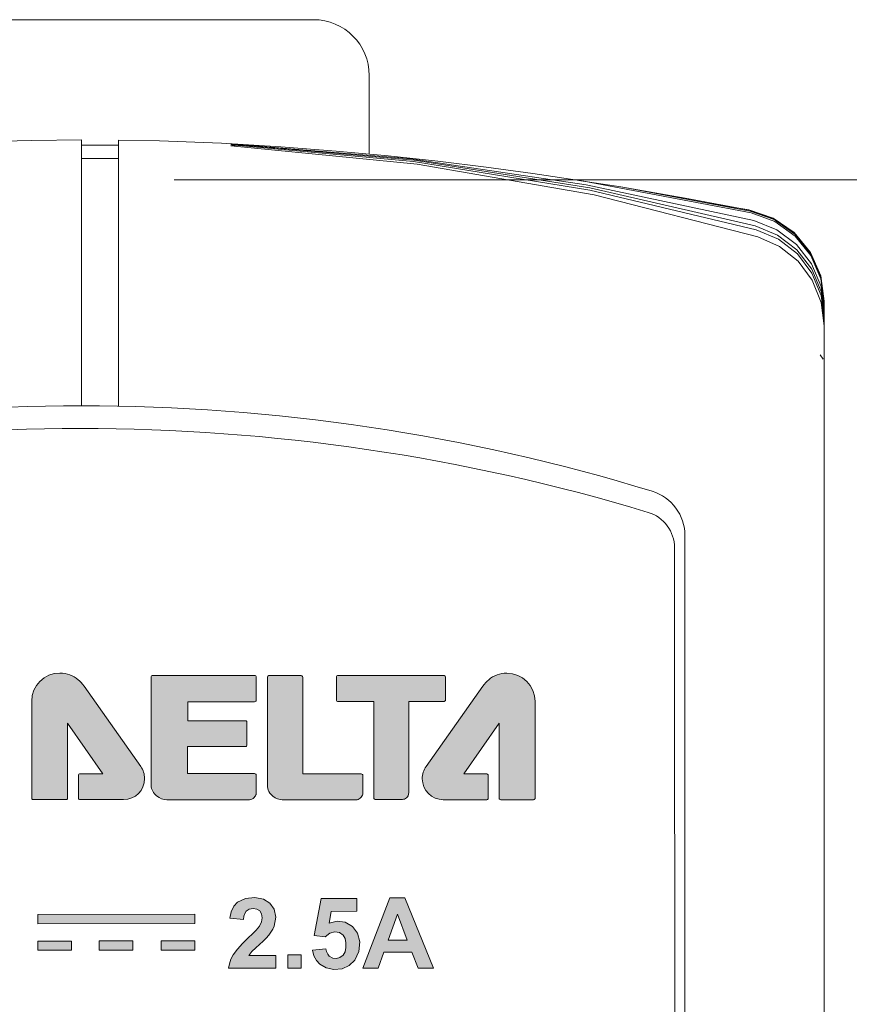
# Model space of a CAD drawing. Header units: millimetres. Extents: x 0 to 420, y 0 to 297.
# Tile 22 of 23: x 311 to 329, y 191 to 212. Entities that reach past the tile are written whole.
import ezdxf

# ---------------------------------------------------------------- set-up
doc = ezdxf.new("R2010")
doc.units = ezdxf.units.MM
doc.layers.get('0').update_dxf_attribs({"linetype": 'CONTINUOUS', "lineweight": 13})
doc.layers.get('Defpoints').update_dxf_attribs({"linetype": 'CONTINUOUS', "lineweight": 13})
doc.layers.add('Dimension', color=2, linetype='CONTINUOUS', lineweight=9)
doc.styles.get("Standard").update_dxf_attribs({"font": 'romans.shx'})
doc.dimstyles.new('yutana', dxfattribs={"dimtxt": 3.5, "dimasz": 3, "dimexe": 1, "dimexo": 0.6, "dimgap": 1.5, "dimtad": 1, "dimdec": 1, "dimzin": 0, "dimdsep": 46, "dimtxsty": 'Standard', "dimcen": 0, "dimadec": 0, "dimazin": 0, "dimtp": 0.01, "dimtm": 0.01, "dimtfac": 1, "dimtdec": 1, "dimtmove": 0, "dimatfit": 3, "dimfxl": 1, "dimtolj": 1, "dimtzin": 0, "dimlwd": 0, "dimlwe": 0, "dimarcsym": 0})

# ---------------------------------------------------------------- blocks, each defined once
blk = doc.blocks.new('*D8')
at = {"layer": 'Defpoints', "color": 0, "ltscale": 5}
for p in [(313.312, 208.806), (348.512, 208.806), (313.312, 88.194)]:
    blk.add_point(p, dxfattribs=at)
at = {"layer": 'Dimension', "color": 0, "lineweight": 0, "ltscale": 5}
for p, q in [((314.512, 208.806), (350.512, 208.806)), ((348.512, 94.194), (348.512, 202.806)), ((314.512, 88.194), (350.512, 88.194))]:
    blk.add_line(p, q, dxfattribs=at)
at = {"layer": 'Dimension', "color": 0, "ltscale": 5}
for points in [[(347.512, 202.806), (349.512, 202.806), (348.512, 208.806)], [(347.512, 94.194), (349.512, 94.194), (348.512, 88.194)]]:
    blk.add_solid(points, dxfattribs=at)
at = {"layer": 'Dimension', "color": 0, "ltscale": 5, "insert": (343.012, 148.5), "char_height": 5, "attachment_point": 5, "rotation": 90}
blk.add_mtext('\\A1;120.6', dxfattribs=at)

msp = doc.modelspace()

# ---------------------------------------------------------------- hatches: boundary and pattern name
h = msp.add_hatch(color=256)
edge = h.paths.add_edge_path()
edge.add_line((312.568, 197.904), (313.79, 196.174))
edge.add_spline(control_points=[(313.79, 196.174), (313.842, 196.1), (313.872, 196.01), (313.872, 195.914), (313.872, 195.664), (313.67, 195.462), (313.42, 195.462)], knot_values=[23, 23, 23, 23, 24, 24, 24, 25, 25, 25, 25], degree=3, periodic=0)
edge.add_spline(control_points=[(313.42, 195.462), (313.42, 195.462), (312.481, 195.462), (312.481, 195.462)], knot_values=[22, 22, 22, 22, 23, 23, 23, 23], degree=3, periodic=0)
edge.add_spline(control_points=[(312.481, 195.462), (312.472, 195.462), (312.464, 195.465), (312.458, 195.471)], knot_values=[21, 21, 21, 21, 22, 22, 22, 22], degree=3, periodic=0)
edge.add_spline(control_points=[(312.458, 195.471), (312.452, 195.477), (312.448, 195.485), (312.448, 195.494)], knot_values=[20, 20, 20, 20, 21, 21, 21, 21], degree=3, periodic=0)
edge.add_spline(control_points=[(312.448, 195.494), (312.448, 195.494), (312.448, 195.984), (312.448, 195.984)], knot_values=[19, 19, 19, 19, 20, 20, 20, 20], degree=3, periodic=0)
edge.add_spline(control_points=[(312.448, 195.984), (312.448, 195.992), (312.452, 196.001), (312.458, 196.007)], knot_values=[18, 18, 18, 18, 19, 19, 19, 19], degree=3, periodic=0)
edge.add_spline(control_points=[(312.458, 196.007), (312.464, 196.013), (312.472, 196.016), (312.481, 196.016)], knot_values=[17, 17, 17, 17, 18, 18, 18, 18], degree=3, periodic=0)
edge.add_spline(control_points=[(312.481, 196.016), (312.481, 196.016), (312.975, 196.016), (312.975, 196.016)], knot_values=[16, 16, 16, 16, 17, 17, 17, 17], degree=3, periodic=0)
edge.add_spline(control_points=[(312.975, 196.016), (312.975, 196.016), (312.214, 197.111), (312.214, 197.111)], knot_values=[15, 15, 15, 15, 16, 16, 16, 16], degree=3, periodic=0)
edge.add_spline(control_points=[(312.214, 197.111), (312.214, 197.111), (312.214, 195.494), (312.214, 195.494)], knot_values=[14, 14, 14, 14, 15, 15, 15, 15], degree=3, periodic=0)
edge.add_spline(control_points=[(312.214, 195.494), (312.214, 195.485), (312.211, 195.477), (312.205, 195.471)], knot_values=[13, 13, 13, 13, 14, 14, 14, 14], degree=3, periodic=0)
edge.add_spline(control_points=[(312.205, 195.471), (312.199, 195.465), (312.19, 195.462), (312.182, 195.462)], knot_values=[12, 12, 12, 12, 13, 13, 13, 13], degree=3, periodic=0)
edge.add_spline(control_points=[(312.182, 195.462), (312.182, 195.462), (311.473, 195.462), (311.473, 195.462)], knot_values=[11, 11, 11, 11, 12, 12, 12, 12], degree=3, periodic=0)
edge.add_spline(control_points=[(311.473, 195.462), (311.464, 195.462), (311.456, 195.465), (311.45, 195.471)], knot_values=[10, 10, 10, 10, 11, 11, 11, 11], degree=3, periodic=0)
edge.add_spline(control_points=[(311.45, 195.471), (311.444, 195.477), (311.441, 195.485), (311.441, 195.494)], knot_values=[9, 9, 9, 9, 10, 10, 10, 10], degree=3, periodic=0)
edge.add_line((311.441, 195.494), (311.44, 197.578))
edge.add_spline(control_points=[(311.44, 197.578), (311.44, 197.578), (311.441, 197.578), (311.441, 197.578)], knot_values=[6, 6, 6, 6, 7, 7, 7, 7], degree=3, periodic=0)
edge.add_spline(control_points=[(311.441, 197.578), (311.441, 197.578), (311.441, 197.578), (311.441, 197.578)], knot_values=[5, 5, 5, 5, 6, 6, 6, 6], degree=3, periodic=0)
edge.add_spline(control_points=[(311.441, 197.578), (311.441, 197.914), (311.713, 198.186), (312.049, 198.186), (312.198, 198.186), (312.335, 198.133), (312.44, 198.044)], knot_values=[3, 3, 3, 3, 4, 4, 4, 5, 5, 5, 5], degree=3, periodic=0)
edge.add_spline(control_points=[(312.44, 198.044), (312.48, 198.011), (312.53, 197.959), (312.568, 197.904)], knot_values=[2, 2, 2, 2, 3, 3, 3, 3], degree=3, periodic=0)
edge.add_spline(control_points=[(312.568, 197.904), (312.568, 197.904), (312.568, 197.904), (312.568, 197.904)], knot_values=[1, 1, 1, 1, 2, 2, 2, 2], degree=3, periodic=0)
edge = h.paths.add_edge_path()
edge.add_line((322.284, 197.576), (322.284, 195.492))
edge.add_spline(control_points=[(322.284, 195.492), (322.284, 195.484), (322.281, 195.475), (322.274, 195.469)], knot_values=[19, 19, 19, 19, 20, 20, 20, 20], degree=3, periodic=0)
edge.add_spline(control_points=[(322.274, 195.469), (322.268, 195.463), (322.26, 195.46), (322.251, 195.46)], knot_values=[18, 18, 18, 18, 19, 19, 19, 19], degree=3, periodic=0)
edge.add_spline(control_points=[(322.251, 195.46), (322.251, 195.46), (321.542, 195.46), (321.542, 195.46)], knot_values=[17, 17, 17, 17, 18, 18, 18, 18], degree=3, periodic=0)
edge.add_spline(control_points=[(321.542, 195.46), (321.534, 195.46), (321.526, 195.463), (321.52, 195.469)], knot_values=[16, 16, 16, 16, 17, 17, 17, 17], degree=3, periodic=0)
edge.add_spline(control_points=[(321.52, 195.469), (321.514, 195.475), (321.51, 195.484), (321.51, 195.492)], knot_values=[15, 15, 15, 15, 16, 16, 16, 16], degree=3, periodic=0)
edge.add_spline(control_points=[(321.51, 195.492), (321.51, 195.492), (321.51, 197.109), (321.51, 197.109)], knot_values=[14, 14, 14, 14, 15, 15, 15, 15], degree=3, periodic=0)
edge.add_spline(control_points=[(321.51, 197.109), (321.51, 197.109), (320.749, 196.014), (320.749, 196.014)], knot_values=[13, 13, 13, 13, 14, 14, 14, 14], degree=3, periodic=0)
edge.add_spline(control_points=[(320.749, 196.014), (320.749, 196.014), (321.244, 196.014), (321.244, 196.014)], knot_values=[12, 12, 12, 12, 13, 13, 13, 13], degree=3, periodic=0)
edge.add_spline(control_points=[(321.244, 196.014), (321.252, 196.014), (321.26, 196.011), (321.267, 196.005)], knot_values=[11, 11, 11, 11, 12, 12, 12, 12], degree=3, periodic=0)
edge.add_spline(control_points=[(321.267, 196.005), (321.273, 195.999), (321.276, 195.991), (321.276, 195.982)], knot_values=[10, 10, 10, 10, 11, 11, 11, 11], degree=3, periodic=0)
edge.add_spline(control_points=[(321.276, 195.982), (321.276, 195.982), (321.276, 195.492), (321.276, 195.492)], knot_values=[9, 9, 9, 9, 10, 10, 10, 10], degree=3, periodic=0)
edge.add_spline(control_points=[(321.276, 195.492), (321.276, 195.484), (321.273, 195.475), (321.267, 195.469)], knot_values=[8, 8, 8, 8, 9, 9, 9, 9], degree=3, periodic=0)
edge.add_spline(control_points=[(321.267, 195.469), (321.26, 195.463), (321.252, 195.46), (321.244, 195.46)], knot_values=[7, 7, 7, 7, 8, 8, 8, 8], degree=3, periodic=0)
edge.add_spline(control_points=[(321.244, 195.46), (321.244, 195.46), (320.305, 195.46), (320.305, 195.46)], knot_values=[6, 6, 6, 6, 7, 7, 7, 7], degree=3, periodic=0)
edge.add_spline(control_points=[(320.305, 195.46), (320.055, 195.46), (319.853, 195.662), (319.853, 195.912), (319.853, 196.009), (319.883, 196.098), (319.934, 196.172)], knot_values=[4, 4, 4, 4, 5, 5, 5, 6, 6, 6, 6], degree=3, periodic=0)
edge.add_line((319.934, 196.172), (321.157, 197.902))
edge.add_spline(control_points=[(321.157, 197.902), (321.194, 197.957), (321.244, 198.009), (321.284, 198.042)], knot_values=[1, 1, 1, 1, 2, 2, 2, 2], degree=3, periodic=0)
edge.add_spline(control_points=[(321.284, 198.042), (321.39, 198.131), (321.527, 198.184), (321.675, 198.184)], knot_values=[0, 0, 0, 0, 1, 1, 1, 1], degree=3, periodic=0)
edge.add_spline(control_points=[(321.675, 198.184), (322.011, 198.184), (322.284, 197.912), (322.284, 197.576)], knot_values=[21, 21, 21, 21, 22, 22, 22, 22], degree=3, periodic=0)
edge = h.paths.add_edge_path()
edge.add_line((316.518, 198.1), (316.518, 195.782))
edge.add_spline(control_points=[(316.518, 195.782), (316.518, 195.665), (316.569, 195.584), (316.633, 195.534)], knot_values=[11, 11, 11, 11, 12, 12, 12, 12], degree=3, periodic=0)
edge.add_spline(control_points=[(316.633, 195.534), (316.699, 195.482), (316.779, 195.46), (316.839, 195.46)], knot_values=[12, 12, 12, 12, 13, 13, 13, 13], degree=3, periodic=0)
edge.add_spline(control_points=[(316.839, 195.46), (316.839, 195.46), (318.446, 195.46), (318.446, 195.46)], knot_values=[13, 13, 13, 13, 14, 14, 14, 14], degree=3, periodic=0)
edge.add_spline(control_points=[(318.446, 195.46), (318.446, 195.46), (318.447, 195.46), (318.447, 195.46)], knot_values=[14, 14, 14, 14, 15, 15, 15, 15], degree=3, periodic=0)
edge.add_spline(control_points=[(318.447, 195.46), (318.447, 195.46), (318.448, 195.46), (318.448, 195.46)], knot_values=[15, 15, 15, 15, 16, 16, 16, 16], degree=3, periodic=0)
edge.add_spline(control_points=[(318.448, 195.46), (318.483, 195.461), (318.511, 195.482), (318.535, 195.512)], knot_values=[16, 16, 16, 16, 17, 17, 17, 17], degree=3, periodic=0)
edge.add_spline(control_points=[(318.535, 195.512), (318.559, 195.543), (318.571, 195.575), (318.573, 195.603)], knot_values=[17, 17, 17, 17, 18, 18, 18, 18], degree=3, periodic=0)
edge.add_spline(control_points=[(318.573, 195.603), (318.573, 195.603), (318.573, 195.603), (318.573, 195.603)], knot_values=[18, 18, 18, 18, 19, 19, 19, 19], degree=3, periodic=0)
edge.add_spline(control_points=[(318.573, 195.603), (318.573, 195.603), (318.573, 195.604), (318.573, 195.604)], knot_values=[19, 19, 19, 19, 20, 20, 20, 20], degree=3, periodic=0)
edge.add_spline(control_points=[(318.573, 195.604), (318.573, 195.65), (318.573, 195.881), (318.573, 195.983)], knot_values=[20, 20, 20, 20, 21, 21, 21, 21], degree=3, periodic=0)
edge.add_spline(control_points=[(318.573, 195.983), (318.573, 195.991), (318.569, 195.999), (318.563, 196.005)], knot_values=[0, 0, 0, 0, 1, 1, 1, 1], degree=3, periodic=0)
edge.add_spline(control_points=[(318.563, 196.005), (318.557, 196.011), (318.549, 196.015), (318.54, 196.015)], knot_values=[1, 1, 1, 1, 2, 2, 2, 2], degree=3, periodic=0)
edge.add_spline(control_points=[(318.54, 196.015), (318.54, 196.015), (317.278, 196.015), (317.278, 196.015)], knot_values=[2, 2, 2, 2, 3, 3, 3, 3], degree=3, periodic=0)
edge.add_spline(control_points=[(317.278, 196.015), (317.278, 196.015), (317.278, 198.1), (317.278, 198.1)], knot_values=[3, 3, 3, 3, 4, 4, 4, 4], degree=3, periodic=0)
edge.add_spline(control_points=[(317.278, 198.1), (317.278, 198.108), (317.275, 198.116), (317.268, 198.122)], knot_values=[4, 4, 4, 4, 5, 5, 5, 5], degree=3, periodic=0)
edge.add_spline(control_points=[(317.268, 198.122), (317.262, 198.128), (317.254, 198.132), (317.246, 198.132)], knot_values=[5, 5, 5, 5, 6, 6, 6, 6], degree=3, periodic=0)
edge.add_spline(control_points=[(317.246, 198.132), (317.246, 198.132), (316.551, 198.132), (316.551, 198.132)], knot_values=[6, 6, 6, 6, 7, 7, 7, 7], degree=3, periodic=0)
edge.add_spline(control_points=[(316.551, 198.132), (316.533, 198.132), (316.518, 198.117), (316.518, 198.1)], knot_values=[7, 7, 7, 7, 8, 8, 8, 8], degree=3, periodic=0)
edge = h.paths.add_edge_path()
edge.add_spline(control_points=[(320.323, 197.576), (320.332, 197.576), (320.34, 197.58), (320.346, 197.586)], knot_values=[20, 20, 20, 20, 21, 21, 21, 21], degree=3, periodic=0)
edge.add_spline(control_points=[(320.346, 197.586), (320.352, 197.592), (320.356, 197.6), (320.356, 197.608)], knot_values=[0, 0, 0, 0, 1, 1, 1, 1], degree=3, periodic=0)
edge.add_spline(control_points=[(320.356, 197.608), (320.356, 197.608), (320.356, 198.099), (320.356, 198.099)], knot_values=[1, 1, 1, 1, 2, 2, 2, 2], degree=3, periodic=0)
edge.add_spline(control_points=[(320.356, 198.099), (320.356, 198.117), (320.341, 198.131), (320.323, 198.131)], knot_values=[2, 2, 2, 2, 3, 3, 3, 3], degree=3, periodic=0)
edge.add_spline(control_points=[(320.323, 198.131), (320.323, 198.131), (318.036, 198.134), (318.036, 198.134)], knot_values=[3, 3, 3, 3, 4, 4, 4, 4], degree=3, periodic=0)
edge.add_spline(control_points=[(318.036, 198.134), (318.028, 198.134), (318.02, 198.131), (318.014, 198.124)], knot_values=[4, 4, 4, 4, 5, 5, 5, 5], degree=3, periodic=0)
edge.add_spline(control_points=[(318.014, 198.124), (318.008, 198.119), (318.004, 198.11), (318.004, 198.102)], knot_values=[5, 5, 5, 5, 6, 6, 6, 6], degree=3, periodic=0)
edge.add_spline(control_points=[(318.004, 198.102), (318.004, 198.102), (318.004, 197.606), (318.004, 197.606)], knot_values=[6, 6, 6, 6, 7, 7, 7, 7], degree=3, periodic=0)
edge.add_spline(control_points=[(318.004, 197.606), (318.004, 197.597), (318.008, 197.589), (318.014, 197.583)], knot_values=[7, 7, 7, 7, 8, 8, 8, 8], degree=3, periodic=0)
edge.add_spline(control_points=[(318.014, 197.583), (318.02, 197.577), (318.028, 197.573), (318.036, 197.573)], knot_values=[8, 8, 8, 8, 9, 9, 9, 9], degree=3, periodic=0)
edge.add_spline(control_points=[(318.036, 197.573), (318.036, 197.573), (318.807, 197.573), (318.807, 197.573)], knot_values=[9, 9, 9, 9, 10, 10, 10, 10], degree=3, periodic=0)
edge.add_spline(control_points=[(318.807, 197.573), (318.807, 197.573), (318.808, 195.498), (318.808, 195.498)], knot_values=[10, 10, 10, 10, 11, 11, 11, 11], degree=3, periodic=0)
edge.add_spline(control_points=[(318.808, 195.498), (318.808, 195.49), (318.811, 195.481), (318.817, 195.475)], knot_values=[11, 11, 11, 11, 12, 12, 12, 12], degree=3, periodic=0)
edge.add_spline(control_points=[(318.817, 195.475), (318.823, 195.469), (318.831, 195.466), (318.84, 195.466)], knot_values=[12, 12, 12, 12, 13, 13, 13, 13], degree=3, periodic=0)
edge.add_spline(control_points=[(318.84, 195.466), (318.84, 195.466), (319.423, 195.466), (319.423, 195.466)], knot_values=[13, 13, 13, 13, 14, 14, 14, 14], degree=3, periodic=0)
edge.add_spline(control_points=[(319.423, 195.466), (319.423, 195.466), (319.424, 195.466), (319.424, 195.466)], knot_values=[14, 14, 14, 14, 15, 15, 15, 15], degree=3, periodic=0)
edge.add_spline(control_points=[(319.424, 195.466), (319.454, 195.466), (319.487, 195.476), (319.514, 195.5)], knot_values=[15, 15, 15, 15, 16, 16, 16, 16], degree=3, periodic=0)
edge.add_spline(control_points=[(319.514, 195.5), (319.54, 195.522), (319.562, 195.56), (319.561, 195.613)], knot_values=[16, 16, 16, 16, 17, 17, 17, 17], degree=3, periodic=0)
edge.add_spline(control_points=[(319.561, 195.613), (319.561, 195.613), (319.561, 197.56), (319.561, 197.56)], knot_values=[17, 17, 17, 17, 18, 18, 18, 18], degree=3, periodic=0)
edge.add_spline(control_points=[(319.561, 197.56), (319.561, 197.56), (319.561, 197.576), (319.561, 197.576)], knot_values=[18, 18, 18, 18, 19, 19, 19, 19], degree=3, periodic=0)
edge.add_spline(control_points=[(319.561, 197.576), (319.561, 197.576), (320.323, 197.576), (320.323, 197.576)], knot_values=[19, 19, 19, 19, 20, 20, 20, 20], degree=3, periodic=0)
edge = h.paths.add_edge_path()
edge.add_spline(control_points=[(316.276, 195.584), (316.276, 195.584), (316.276, 195.988), (316.276, 195.988)], knot_values=[30, 30, 30, 30, 31, 31, 31, 31], degree=3, periodic=0)
edge.add_spline(control_points=[(316.276, 195.988), (316.276, 195.997), (316.272, 196.005), (316.266, 196.011)], knot_values=[0, 0, 0, 0, 1, 1, 1, 1], degree=3, periodic=0)
edge.add_spline(control_points=[(316.266, 196.011), (316.26, 196.017), (316.252, 196.021), (316.243, 196.021)], knot_values=[1, 1, 1, 1, 2, 2, 2, 2], degree=3, periodic=0)
edge.add_spline(control_points=[(316.243, 196.021), (316.243, 196.021), (314.797, 196.021), (314.797, 196.021)], knot_values=[2, 2, 2, 2, 3, 3, 3, 3], degree=3, periodic=0)
edge.add_spline(control_points=[(314.797, 196.021), (314.797, 196.021), (314.797, 196.604), (314.797, 196.604)], knot_values=[3, 3, 3, 3, 4, 4, 4, 4], degree=3, periodic=0)
edge.add_spline(control_points=[(314.797, 196.604), (314.797, 196.604), (316.044, 196.604), (316.044, 196.604)], knot_values=[4, 4, 4, 4, 5, 5, 5, 5], degree=3, periodic=0)
edge.add_spline(control_points=[(316.044, 196.604), (316.053, 196.604), (316.061, 196.608), (316.067, 196.614)], knot_values=[5, 5, 5, 5, 6, 6, 6, 6], degree=3, periodic=0)
edge.add_spline(control_points=[(316.067, 196.614), (316.073, 196.62), (316.076, 196.628), (316.076, 196.637)], knot_values=[6, 6, 6, 6, 7, 7, 7, 7], degree=3, periodic=0)
edge.add_spline(control_points=[(316.076, 196.637), (316.076, 196.637), (316.076, 197.129), (316.076, 197.129)], knot_values=[7, 7, 7, 7, 8, 8, 8, 8], degree=3, periodic=0)
edge.add_spline(control_points=[(316.076, 197.129), (316.076, 197.137), (316.073, 197.145), (316.067, 197.151)], knot_values=[8, 8, 8, 8, 9, 9, 9, 9], degree=3, periodic=0)
edge.add_spline(control_points=[(316.067, 197.151), (316.061, 197.157), (316.053, 197.161), (316.044, 197.161)], knot_values=[9, 9, 9, 9, 10, 10, 10, 10], degree=3, periodic=0)
edge.add_spline(control_points=[(316.044, 197.161), (316.044, 197.161), (314.802, 197.161), (314.802, 197.161)], knot_values=[10, 10, 10, 10, 11, 11, 11, 11], degree=3, periodic=0)
edge.add_spline(control_points=[(314.802, 197.161), (314.802, 197.161), (314.802, 197.568), (314.802, 197.568)], knot_values=[11, 11, 11, 11, 12, 12, 12, 12], degree=3, periodic=0)
edge.add_spline(control_points=[(314.802, 197.568), (314.802, 197.568), (316.243, 197.568), (316.243, 197.568)], knot_values=[12, 12, 12, 12, 13, 13, 13, 13], degree=3, periodic=0)
edge.add_spline(control_points=[(316.243, 197.568), (316.252, 197.568), (316.26, 197.572), (316.266, 197.578)], knot_values=[13, 13, 13, 13, 14, 14, 14, 14], degree=3, periodic=0)
edge.add_spline(control_points=[(316.266, 197.578), (316.272, 197.584), (316.276, 197.592), (316.276, 197.601)], knot_values=[14, 14, 14, 14, 15, 15, 15, 15], degree=3, periodic=0)
edge.add_spline(control_points=[(316.276, 197.601), (316.276, 197.601), (316.276, 198.102), (316.276, 198.102)], knot_values=[15, 15, 15, 15, 16, 16, 16, 16], degree=3, periodic=0)
edge.add_spline(control_points=[(316.276, 198.102), (316.276, 198.11), (316.272, 198.118), (316.266, 198.124)], knot_values=[16, 16, 16, 16, 17, 17, 17, 17], degree=3, periodic=0)
edge.add_spline(control_points=[(316.266, 198.124), (316.26, 198.131), (316.252, 198.134), (316.243, 198.134)], knot_values=[17, 17, 17, 17, 18, 18, 18, 18], degree=3, periodic=0)
edge.add_spline(control_points=[(316.243, 198.134), (316.243, 198.134), (314.046, 198.134), (314.046, 198.134)], knot_values=[18, 18, 18, 18, 19, 19, 19, 19], degree=3, periodic=0)
edge.add_spline(control_points=[(314.046, 198.134), (314.037, 198.134), (314.029, 198.131), (314.023, 198.124)], knot_values=[19, 19, 19, 19, 20, 20, 20, 20], degree=3, periodic=0)
edge.add_spline(control_points=[(314.023, 198.124), (314.017, 198.118), (314.014, 198.11), (314.014, 198.102)], knot_values=[20, 20, 20, 20, 21, 21, 21, 21], degree=3, periodic=0)
edge.add_spline(control_points=[(314.014, 198.102), (314.014, 198.102), (314.014, 195.773), (314.014, 195.773)], knot_values=[21, 21, 21, 21, 22, 22, 22, 22], degree=3, periodic=0)
edge.add_spline(control_points=[(314.014, 195.773), (314.014, 195.674), (314.063, 195.596), (314.13, 195.543)], knot_values=[22, 22, 22, 22, 23, 23, 23, 23], degree=3, periodic=0)
edge.add_spline(control_points=[(314.13, 195.543), (314.197, 195.489), (314.281, 195.46), (314.349, 195.46)], knot_values=[23, 23, 23, 23, 24, 24, 24, 24], degree=3, periodic=0)
edge.add_spline(control_points=[(314.349, 195.46), (314.349, 195.46), (316.131, 195.46), (316.131, 195.46)], knot_values=[24, 24, 24, 24, 25, 25, 25, 25], degree=3, periodic=0)
edge.add_spline(control_points=[(316.131, 195.46), (316.168, 195.46), (316.202, 195.479), (316.231, 195.506)], knot_values=[25, 25, 25, 25, 26, 26, 26, 26], degree=3, periodic=0)
edge.add_spline(control_points=[(316.231, 195.506), (316.245, 195.519), (316.255, 195.533), (316.263, 195.545)], knot_values=[26, 26, 26, 26, 27, 27, 27, 27], degree=3, periodic=0)
edge.add_spline(control_points=[(316.263, 195.545), (316.266, 195.551), (316.269, 195.557), (316.271, 195.562)], knot_values=[27, 27, 27, 27, 28, 28, 28, 28], degree=3, periodic=0)
edge.add_spline(control_points=[(316.271, 195.562), (316.273, 195.568), (316.275, 195.57), (316.276, 195.582)], knot_values=[28, 28, 28, 28, 29, 29, 29, 29], degree=3, periodic=0)
edge.add_spline(control_points=[(316.276, 195.582), (316.276, 195.582), (316.276, 195.584), (316.276, 195.584)], knot_values=[29, 29, 29, 29, 30, 30, 30, 30], degree=3, periodic=0)
h = msp.add_hatch(color=256)
h.paths.add_polyline_path([(308.075, 192.54), (308.121, 192.603), (308.16, 192.668), (308.191, 192.734), (308.227, 192.923), (308.189, 193.099), (308.099, 193.23), (307.959, 193.316), (307.776, 193.351), (307.573, 193.33), (307.403, 193.247), (307.325, 193.161), (307.269, 193.042), (307.241, 192.903), (307.53, 192.874), (307.539, 192.945), (307.559, 193.008), (307.592, 193.057), (307.656, 193.098), (307.738, 193.112), (307.82, 193.099), (307.883, 193.059), (307.921, 192.997), (307.935, 192.914), (307.92, 192.823), (307.875, 192.731), (307.806, 192.647), (307.723, 192.566), (307.635, 192.482), (307.51, 192.362), (307.4, 192.241), (307.31, 192.118), (307.262, 192.024), (307.229, 191.925), (307.211, 191.827), (308.228, 191.827), (308.228, 192.098), (307.651, 192.097), (307.715, 192.183), (307.796, 192.264), (307.953, 192.41), (308.017, 192.474)])
h.paths.add_polyline_path([(308.644, 192.387), (308.994, 192.905), (308.994, 192.387)], flags=16)
h.paths.add_polyline_path([(309.031, 193.349), (308.374, 192.386), (308.374, 192.133), (308.994, 192.134), (308.994, 191.828), (309.275, 191.828), (309.275, 192.134), (309.463, 192.134), (309.463, 192.388), (309.275, 192.388), (309.275, 193.349)])
h.paths.add_polyline_path([(315.874, 193.251), (315.796, 193.166), (315.739, 193.047), (315.711, 192.908), (316.001, 192.879), (316.01, 192.95), (316.03, 193.012), (316.063, 193.061), (316.127, 193.102), (316.209, 193.116), (316.291, 193.103), (316.353, 193.064), (316.392, 193.002), (316.406, 192.918), (316.391, 192.827), (316.346, 192.736), (316.277, 192.651), (316.194, 192.571), (316.106, 192.487), (315.981, 192.366), (315.871, 192.245), (315.78, 192.122), (315.733, 192.028), (315.7, 191.929), (315.682, 191.831), (316.699, 191.832), (316.699, 192.102), (316.121, 192.102), (316.185, 192.188), (316.267, 192.268), (316.424, 192.415), (316.488, 192.479), (316.546, 192.544), (316.592, 192.608), (316.631, 192.673), (316.662, 192.738), (316.698, 192.927), (316.66, 193.103), (316.569, 193.235), (316.43, 193.321), (316.246, 193.355), (316.044, 193.334)])
h.paths.add_polyline_path([(317.759, 192.505), (317.86, 192.585), (317.97, 192.615), (318.072, 192.597), (318.147, 192.545), (318.189, 192.473), (318.208, 192.38), (318.208, 192.28), (318.189, 192.186), (318.147, 192.111), (318.081, 192.059), (318.003, 192.037), (317.924, 192.049), (317.851, 192.094), (317.817, 192.135), (317.792, 192.188), (317.777, 192.249), (317.488, 192.219), (317.52, 192.099), (317.575, 191.996), (317.646, 191.917), (317.78, 191.839), (317.951, 191.806), (318.127, 191.821), (318.278, 191.888), (318.399, 192.006), (318.489, 192.192), (318.506, 192.398), (318.455, 192.589), (318.347, 192.731), (318.191, 192.822), (318.017, 192.846), (317.847, 192.798), (317.892, 193.056), (318.441, 193.057), (318.441, 193.329), (317.672, 193.329), (317.524, 192.539)])
h.paths.add_polyline_path([(310.598, 193.345), (310.228, 192.223), (309.844, 193.344), (309.512, 193.344), (310.054, 191.828), (310.385, 191.829), (310.923, 193.345)])
h.paths.add_polyline_path([(311.572, 192.99), (311.573, 192.79), (314.954, 192.792), (314.953, 192.992)])
h.paths.add_polyline_path([(311.573, 192.417), (311.573, 192.217), (312.299, 192.217), (312.299, 192.417)])
h.paths.add_polyline_path([(312.896, 192.418), (312.896, 192.218), (313.622, 192.218), (313.622, 192.418)])
h.paths.add_polyline_path([(319.116, 192.434), (319.319, 192.996), (319.531, 192.434)], flags=16)
h.paths.add_polyline_path([(319.154, 193.349), (318.572, 191.833), (318.9, 191.833), (319.024, 192.178), (319.632, 192.178), (319.764, 191.833), (320.093, 191.834), (319.481, 193.349)])
h.paths.add_polyline_path([(314.228, 192.418), (314.228, 192.218), (314.954, 192.219), (314.954, 192.419)])
h.paths.add_polyline_path([(316.958, 192.121), (316.958, 191.832), (317.247, 191.832), (317.247, 192.122)])

# ---------------------------------------------------------------- linework, layer by layer
for p, q in [((307.512, 212.254), (317.512, 212.254)), ((318.712, 209.36), (318.712, 211.054)), ((312.512, 203.94), (312.512, 209.666)), ((313.312, 209.554), (312.512, 209.554)), ((313.312, 209.66), (313.312, 203.932)), ((315.727, 209.582), (319.61, 209.258)), ((315.759, 209.573), (315.727, 209.582)), ((315.843, 209.525), (315.728, 209.559)), ((313.312, 209.266), (312.512, 209.266)), ((324.127, 208.652), (326.917, 208.135)), ((326.903, 208.151), (325.516, 208.414)), ((326.02, 208.301), (326.885, 208.159)), ((326.885, 208.159), (327.408, 207.982)), ((327.421, 207.971), (326.903, 208.151)), ((326.917, 208.135), (327.431, 207.953)), ((327.446, 207.91), (326.939, 208.096)), ((327.508, 207.618), (327.025, 207.818)), ((328.437, 206.717), (328.512, 206.177)), ((328.442, 206.511), (328.512, 205.987)), ((328.444, 206.319), (328.512, 205.805)), ((328.512, 206.177), (328.512, 92.532)), ((328.489, 204.944), (328.424, 205.041)), ((312.512, 203.45), (312.512, 203.452)), ((325.512, 97.564), (325.512, 201.144)), ((316.518, 198.1), (316.518, 195.782)), ((312.568, 197.904), (313.79, 196.174)), ((321.157, 197.902), (319.934, 196.172)), ((322.284, 197.576), (322.284, 195.492)), ((319.154, 193.349), (318.572, 191.833)), ((319.481, 193.349), (319.154, 193.349)), ((320.093, 191.834), (319.481, 193.349)), ((317.672, 193.329), (317.524, 192.539)), ((318.441, 193.329), (317.672, 193.329)), ((318.441, 193.057), (318.441, 193.329)), ((314.953, 192.992), (311.572, 192.99)), ((311.572, 192.99), (311.573, 192.79)), ((314.954, 192.792), (314.953, 192.992)), ((317.847, 192.798), (317.892, 193.056)), ((317.892, 193.056), (318.441, 193.057)), ((319.116, 192.434), (319.319, 192.996)), ((319.319, 192.996), (319.531, 192.434)), ((311.573, 192.79), (314.954, 192.792)), ((315.711, 192.908), (316.001, 192.879)), ((317.524, 192.539), (317.759, 192.505)), ((312.299, 192.417), (311.573, 192.417)), ((311.573, 192.417), (311.573, 192.217)), ((312.299, 192.217), (312.299, 192.417)), ((313.622, 192.418), (312.896, 192.418)), ((312.896, 192.418), (312.896, 192.218)), ((313.622, 192.218), (313.622, 192.418)), ((314.954, 192.419), (314.228, 192.418)), ((314.228, 192.418), (314.228, 192.218)), ((314.954, 192.219), (314.954, 192.419)), ((319.531, 192.434), (319.116, 192.434)), ((311.573, 192.217), (312.299, 192.217)), ((312.896, 192.218), (313.622, 192.218)), ((314.228, 192.218), (314.954, 192.219)), ((316.699, 192.102), (316.121, 192.102)), ((316.699, 191.832), (316.699, 192.102)), ((317.247, 192.122), (316.958, 192.121)), ((316.958, 192.121), (316.958, 191.832)), ((317.247, 191.832), (317.247, 192.122)), ((317.777, 192.249), (317.488, 192.219)), ((318.9, 191.833), (319.024, 192.178)), ((319.024, 192.178), (319.632, 192.178)), ((319.632, 192.178), (319.764, 191.833)), ((315.682, 191.831), (316.699, 191.832)), ((316.958, 191.832), (317.247, 191.832)), ((318.572, 191.833), (318.9, 191.833)), ((319.764, 191.833), (320.093, 191.834))]:
    msp.add_line(p, q)
for points in [[(312.512, 209.666), (311.441, 209.656), (310.163, 209.621), (308.933, 209.563), (307.783, 209.488)], [(316.805, 209.518), (315.527, 209.593), (314.193, 209.643), (313.312, 209.66)], [(327.025, 207.818), (323.462, 208.634), (319.676, 209.229), (315.728, 209.576)], [(315.728, 209.559), (319.666, 209.199), (323.462, 208.581), (327.046, 207.731)], [(327.08, 207.581), (323.553, 208.483), (319.742, 209.147), (315.729, 209.536)], [(322.233, 208.942), (321.226, 209.079), (320.192, 209.206), (319.119, 209.322), (317.997, 209.427), (316.805, 209.518)], [(319.61, 209.258), (323.384, 208.701), (326.996, 207.927)], [(326.939, 208.096), (323.331, 208.777), (322.233, 208.942)], [(323.227, 208.792), (323.27, 208.787), (324.127, 208.652)], [(325.516, 208.414), (325.108, 208.486), (324.127, 208.652)], [(327.408, 207.982), (327.862, 207.669), (328.214, 207.244), (328.436, 206.74), (328.512, 206.194)], [(326.996, 207.927), (327.488, 207.732), (327.912, 207.415), (328.237, 206.999), (328.442, 206.511)], [(328.512, 206.189), (328.436, 206.732), (328.217, 207.234), (327.87, 207.657), (327.421, 207.971)], [(327.431, 207.953), (327.876, 207.639), (328.22, 207.216), (328.437, 206.717)], [(328.512, 206.141), (328.438, 206.677), (328.225, 207.174), (327.886, 207.595), (327.446, 207.91)], [(327.046, 207.731), (327.524, 207.529), (327.933, 207.211), (328.247, 206.799), (328.444, 206.319)], [(328.512, 205.66), (328.446, 206.168), (328.254, 206.643), (327.948, 207.054), (327.548, 207.373), (327.08, 207.581)], [(328.512, 205.883), (328.443, 206.402), (328.242, 206.885), (327.924, 207.3), (327.508, 207.618)], [(316.569, 193.235), (316.43, 193.321), (316.246, 193.355), (316.044, 193.334), (315.874, 193.251)], [(315.874, 193.251), (315.796, 193.166), (315.739, 193.047), (315.711, 192.908)], [(316.662, 192.738), (316.698, 192.927), (316.66, 193.103), (316.569, 193.235)], [(316.001, 192.879), (316.01, 192.95), (316.03, 193.012), (316.063, 193.061)], [(316.063, 193.061), (316.127, 193.102), (316.209, 193.116), (316.291, 193.103), (316.353, 193.064)], [(316.353, 193.064), (316.392, 193.002), (316.406, 192.918), (316.391, 192.827), (316.346, 192.736)], [(316.346, 192.736), (316.277, 192.651), (316.194, 192.571), (316.106, 192.487)], [(316.546, 192.544), (316.592, 192.608), (316.631, 192.673), (316.662, 192.738)], [(318.399, 192.006), (318.489, 192.192), (318.506, 192.398), (318.455, 192.589), (318.347, 192.731), (318.191, 192.822), (318.017, 192.846), (317.847, 192.798)], [(316.424, 192.415), (316.488, 192.479), (316.546, 192.544)], [(317.759, 192.505), (317.86, 192.585), (317.97, 192.615), (318.072, 192.597), (318.147, 192.545)], [(318.147, 192.545), (318.189, 192.473), (318.208, 192.38), (318.208, 192.28), (318.189, 192.186), (318.147, 192.111)], [(316.106, 192.487), (315.981, 192.366), (315.871, 192.245), (315.78, 192.122)], [(316.121, 192.102), (316.185, 192.188), (316.267, 192.268), (316.424, 192.415)], [(315.78, 192.122), (315.733, 192.028), (315.7, 191.929), (315.682, 191.831)], [(317.488, 192.219), (317.52, 192.099), (317.575, 191.996), (317.646, 191.917)], [(317.851, 192.094), (317.817, 192.135), (317.792, 192.188), (317.777, 192.249)], [(318.147, 192.111), (318.081, 192.059), (318.003, 192.037), (317.924, 192.049), (317.851, 192.094)], [(317.646, 191.917), (317.78, 191.839), (317.951, 191.806), (318.127, 191.821), (318.278, 191.888), (318.399, 192.006)]]:
    msp.add_lwpolyline(points)
at = {"flags": 128}
msp.add_lwpolyline([(320.478, 146.432, -0.305742), (325.32, 139.263), (325.288, 200.881, 0.33048), (324.719, 201.647, 0.148107), (300.255, 201.634, 0.33048), (299.688, 200.868), (299.707, 163.906, 0.305742), (308.148, 151.406)], format="xyb", close=True, dxfattribs=at)
msp.add_lwpolyline([(311.44, 197.578), (311.441, 195.494)], dxfattribs=at)
for centre, radius, start, end in [((317.512, 211.054), 1.2, 0, 90), ((312.512, 161.94), 42, 72.9813, 107.0186), ((324.512, 201.144), 1, 360, 72.9813)]:
    msp.add_arc(centre, radius, start, end)
for points, knots in [([(312.44, 198.044), (312.335, 198.133), (312.198, 198.186), (312.049, 198.186), (311.713, 198.186), (311.441, 197.914), (311.441, 197.578)], [3, 3, 3, 3, 4, 4, 4, 5, 5, 5, 5]), ([(313.42, 195.462), (313.67, 195.462), (313.872, 195.664), (313.872, 195.914), (313.872, 196.01), (313.842, 196.1), (313.79, 196.174)], [23, 23, 23, 23, 24, 24, 24, 25, 25, 25, 25]), ([(319.934, 196.172), (319.883, 196.098), (319.853, 196.009), (319.853, 195.912), (319.853, 195.662), (320.055, 195.46), (320.305, 195.46)], [4, 4, 4, 4, 5, 5, 5, 6, 6, 6, 6])]:
    msp.add_open_spline(points, degree=3, knots=knots)
for points in [[(312.568, 197.904), (312.53, 197.959), (312.48, 198.011), (312.44, 198.044)], [(314.023, 198.124), (314.017, 198.118), (314.014, 198.11), (314.014, 198.102)], [(314.014, 198.102), (314.014, 198.102), (314.014, 195.773), (314.014, 195.773)], [(314.046, 198.134), (314.037, 198.134), (314.029, 198.131), (314.023, 198.124)], [(316.243, 198.134), (316.243, 198.134), (314.046, 198.134), (314.046, 198.134)], [(316.266, 198.124), (316.26, 198.131), (316.252, 198.134), (316.243, 198.134)], [(316.276, 198.102), (316.276, 198.11), (316.272, 198.118), (316.266, 198.124)], [(316.276, 197.601), (316.276, 197.601), (316.276, 198.102), (316.276, 198.102)], [(316.551, 198.132), (316.533, 198.132), (316.518, 198.117), (316.518, 198.1)], [(317.246, 198.132), (317.246, 198.132), (316.551, 198.132), (316.551, 198.132)], [(317.268, 198.122), (317.262, 198.128), (317.254, 198.132), (317.246, 198.132)], [(317.278, 198.1), (317.278, 198.108), (317.275, 198.116), (317.268, 198.122)], [(317.278, 196.015), (317.278, 196.015), (317.278, 198.1), (317.278, 198.1)], [(318.014, 198.124), (318.008, 198.119), (318.004, 198.11), (318.004, 198.102)], [(318.004, 198.102), (318.004, 198.102), (318.004, 197.606), (318.004, 197.606)], [(318.036, 198.134), (318.028, 198.134), (318.02, 198.131), (318.014, 198.124)], [(320.323, 198.131), (320.323, 198.131), (318.036, 198.134), (318.036, 198.134)], [(320.356, 198.099), (320.356, 198.117), (320.341, 198.131), (320.323, 198.131)], [(320.356, 197.608), (320.356, 197.608), (320.356, 198.099), (320.356, 198.099)], [(321.284, 198.042), (321.244, 198.009), (321.194, 197.957), (321.157, 197.902)], [(321.675, 198.184), (321.527, 198.184), (321.39, 198.131), (321.284, 198.042)], [(322.284, 197.576), (322.284, 197.912), (322.011, 198.184), (321.675, 198.184)], [(312.568, 197.904), (312.568, 197.904), (312.568, 197.904), (312.568, 197.904)], [(316.266, 197.578), (316.272, 197.584), (316.276, 197.592), (316.276, 197.601)], [(318.004, 197.606), (318.004, 197.597), (318.008, 197.589), (318.014, 197.583)], [(320.323, 197.576), (320.332, 197.576), (320.34, 197.58), (320.346, 197.586)], [(320.346, 197.586), (320.352, 197.592), (320.356, 197.6), (320.356, 197.608)], [(311.441, 197.578), (311.441, 197.578), (311.44, 197.578), (311.44, 197.578)], [(311.441, 197.578), (311.441, 197.578), (311.441, 197.578), (311.441, 197.578)], [(314.802, 197.161), (314.802, 197.161), (314.802, 197.568), (314.802, 197.568)], [(314.802, 197.568), (314.802, 197.568), (316.243, 197.568), (316.243, 197.568)], [(316.243, 197.568), (316.252, 197.568), (316.26, 197.572), (316.266, 197.578)], [(318.014, 197.583), (318.02, 197.577), (318.028, 197.573), (318.036, 197.573)], [(318.036, 197.573), (318.036, 197.573), (318.807, 197.573), (318.807, 197.573)], [(318.807, 197.573), (318.807, 197.573), (318.808, 195.498), (318.808, 195.498)], [(319.561, 197.56), (319.561, 197.56), (319.561, 197.576), (319.561, 197.576)], [(319.561, 197.576), (319.561, 197.576), (320.323, 197.576), (320.323, 197.576)], [(319.561, 195.613), (319.561, 195.613), (319.561, 197.56), (319.561, 197.56)], [(316.044, 197.161), (316.044, 197.161), (314.802, 197.161), (314.802, 197.161)], [(316.067, 197.151), (316.061, 197.157), (316.053, 197.161), (316.044, 197.161)], [(312.214, 195.494), (312.214, 195.494), (312.214, 197.111), (312.214, 197.111)], [(312.214, 197.111), (312.214, 197.111), (312.975, 196.016), (312.975, 196.016)], [(316.076, 197.129), (316.076, 197.137), (316.073, 197.145), (316.067, 197.151)], [(316.076, 196.637), (316.076, 196.637), (316.076, 197.129), (316.076, 197.129)], [(320.749, 196.014), (320.749, 196.014), (321.51, 197.109), (321.51, 197.109)], [(321.51, 197.109), (321.51, 197.109), (321.51, 195.492), (321.51, 195.492)], [(314.797, 196.021), (314.797, 196.021), (314.797, 196.604), (314.797, 196.604)], [(314.797, 196.604), (314.797, 196.604), (316.044, 196.604), (316.044, 196.604)], [(316.044, 196.604), (316.053, 196.604), (316.061, 196.608), (316.067, 196.614)], [(316.067, 196.614), (316.073, 196.62), (316.076, 196.628), (316.076, 196.637)], [(312.458, 196.007), (312.452, 196.001), (312.448, 195.992), (312.448, 195.984)], [(312.448, 195.984), (312.448, 195.984), (312.448, 195.494), (312.448, 195.494)], [(312.481, 196.016), (312.472, 196.016), (312.464, 196.013), (312.458, 196.007)], [(312.975, 196.016), (312.975, 196.016), (312.481, 196.016), (312.481, 196.016)], [(316.243, 196.021), (316.243, 196.021), (314.797, 196.021), (314.797, 196.021)], [(316.266, 196.011), (316.26, 196.017), (316.252, 196.021), (316.243, 196.021)], [(316.276, 195.988), (316.276, 195.997), (316.272, 196.005), (316.266, 196.011)], [(316.276, 195.584), (316.276, 195.584), (316.276, 195.988), (316.276, 195.988)], [(318.54, 196.015), (318.54, 196.015), (317.278, 196.015), (317.278, 196.015)], [(318.563, 196.005), (318.557, 196.011), (318.549, 196.015), (318.54, 196.015)], [(318.573, 195.983), (318.573, 195.991), (318.569, 195.999), (318.563, 196.005)], [(318.573, 195.604), (318.573, 195.65), (318.573, 195.881), (318.573, 195.983)], [(321.244, 196.014), (321.244, 196.014), (320.749, 196.014), (320.749, 196.014)], [(321.267, 196.005), (321.26, 196.011), (321.252, 196.014), (321.244, 196.014)], [(321.276, 195.982), (321.276, 195.991), (321.273, 195.999), (321.267, 196.005)], [(321.276, 195.492), (321.276, 195.492), (321.276, 195.982), (321.276, 195.982)], [(314.014, 195.773), (314.014, 195.674), (314.063, 195.596), (314.13, 195.543)], [(316.518, 195.782), (316.518, 195.665), (316.569, 195.584), (316.633, 195.534)], [(311.441, 195.494), (311.441, 195.485), (311.444, 195.477), (311.45, 195.471)], [(311.45, 195.471), (311.456, 195.465), (311.464, 195.462), (311.473, 195.462)], [(312.182, 195.462), (312.19, 195.462), (312.199, 195.465), (312.205, 195.471)], [(312.205, 195.471), (312.211, 195.477), (312.214, 195.485), (312.214, 195.494)], [(312.448, 195.494), (312.448, 195.485), (312.452, 195.477), (312.458, 195.471)], [(312.458, 195.471), (312.464, 195.465), (312.472, 195.462), (312.481, 195.462)], [(314.13, 195.543), (314.197, 195.489), (314.281, 195.46), (314.349, 195.46)], [(316.131, 195.46), (316.168, 195.46), (316.202, 195.479), (316.231, 195.506)], [(316.231, 195.506), (316.245, 195.519), (316.255, 195.533), (316.263, 195.545)], [(316.263, 195.545), (316.266, 195.551), (316.269, 195.557), (316.271, 195.562)], [(316.271, 195.562), (316.273, 195.568), (316.275, 195.57), (316.276, 195.582)], [(316.276, 195.582), (316.276, 195.582), (316.276, 195.584), (316.276, 195.584)], [(316.633, 195.534), (316.699, 195.482), (316.779, 195.46), (316.839, 195.46)], [(318.448, 195.46), (318.483, 195.461), (318.511, 195.482), (318.535, 195.512)], [(318.535, 195.512), (318.559, 195.543), (318.571, 195.575), (318.573, 195.603)], [(318.573, 195.603), (318.573, 195.603), (318.573, 195.604), (318.573, 195.604)], [(318.573, 195.603), (318.573, 195.603), (318.573, 195.603), (318.573, 195.603)], [(318.808, 195.498), (318.808, 195.49), (318.811, 195.481), (318.817, 195.475)], [(318.817, 195.475), (318.823, 195.469), (318.831, 195.466), (318.84, 195.466)], [(318.84, 195.466), (318.84, 195.466), (319.423, 195.466), (319.423, 195.466)], [(319.423, 195.466), (319.423, 195.466), (319.424, 195.466), (319.424, 195.466)], [(319.424, 195.466), (319.454, 195.466), (319.487, 195.476), (319.514, 195.5)], [(319.514, 195.5), (319.54, 195.522), (319.562, 195.56), (319.561, 195.613)], [(321.244, 195.46), (321.252, 195.46), (321.26, 195.463), (321.267, 195.469)], [(321.267, 195.469), (321.273, 195.475), (321.276, 195.484), (321.276, 195.492)], [(321.51, 195.492), (321.51, 195.484), (321.514, 195.475), (321.52, 195.469)], [(321.52, 195.469), (321.526, 195.463), (321.534, 195.46), (321.542, 195.46)], [(322.251, 195.46), (322.26, 195.46), (322.268, 195.463), (322.274, 195.469)], [(322.274, 195.469), (322.281, 195.475), (322.284, 195.484), (322.284, 195.492)], [(311.473, 195.462), (311.473, 195.462), (312.182, 195.462), (312.182, 195.462)], [(312.481, 195.462), (312.481, 195.462), (313.42, 195.462), (313.42, 195.462)], [(314.349, 195.46), (314.349, 195.46), (316.131, 195.46), (316.131, 195.46)], [(316.839, 195.46), (316.839, 195.46), (318.446, 195.46), (318.446, 195.46)], [(318.446, 195.46), (318.446, 195.46), (318.447, 195.46), (318.447, 195.46)], [(318.447, 195.46), (318.447, 195.46), (318.448, 195.46), (318.448, 195.46)], [(320.305, 195.46), (320.305, 195.46), (321.244, 195.46), (321.244, 195.46)], [(321.542, 195.46), (321.542, 195.46), (322.251, 195.46), (322.251, 195.46)]]:
    msp.add_open_spline(points, degree=3)

# ---------------------------------------------------------------- dimensions: what is measured, and where the dimension line sits
at = {"layer": 'Dimension', "color": 7}
dim = msp.add_linear_dim(base=(348.512, 208.806), p1=(313.312, 88.194), p2=(313.312, 208.806), angle=90, dimstyle='yutana', override={"dimscale": 2, "dimtxt": 2.5, "dimasz": 3}, dxfattribs=at)
dim.commit()
dim.dimension.update_dxf_attribs({"geometry": '*D8', "text_midpoint": (343.012, 148.5)})

doc.saveas('drawing.dxf')
